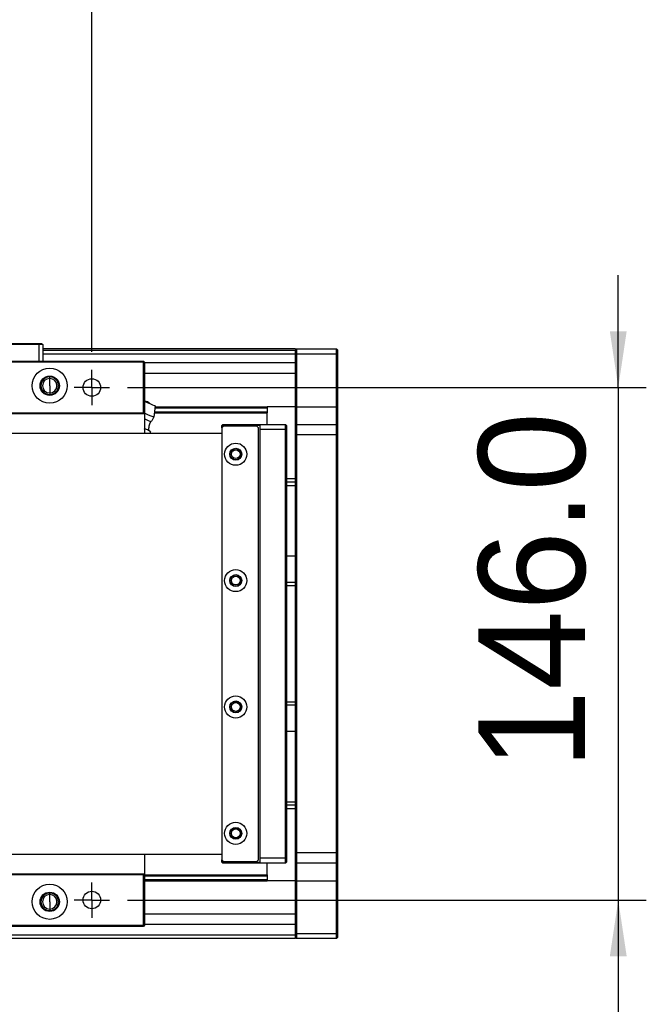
# Model space of a CAD drawing. Header units: millimetres. Extents: x 40 to 3320, y 40 to 2336.
# Tile 13 of 15: x 2324 to 2503, y 1769 to 2049. Entities that reach past the tile are written whole.
import ezdxf

# ---------------------------------------------------------------- set-up
doc = ezdxf.new("R2010")
doc.units = ezdxf.units.MM
doc.header["$LTSCALE"] = 8
doc.layers.add('DIMNS', color=7, linetype='Continuous')
doc.styles.add('SLDTEXTSTYLE7', font='txt')
doc.dimstyles.new('SLDDIMSTYLE0', dxfattribs={"dimtxt": 30.4, "dimasz": 16, "dimexe": 0, "dimexo": 0.0625, "dimgap": 7.6, "dimtad": 2, "dimdec": 1, "dimrnd": 1e-09, "dimzin": 4, "dimdsep": 46, "dimtxsty": 'SLDTEXTSTYLE7', "dimsah": 1, "dimcen": 0.09, "dimadec": 0, "dimazin": 1, "dimtfac": 1, "dimtdec": 1, "dimtmove": 0, "dimatfit": 0, "dimfxl": 0, "dimfrac": 2, "dimtolj": 1, "dimtzin": 12, "dimarcsym": 0})
doc.dimstyles.new('SLDDIMSTYLE1', dxfattribs={"dimtxt": 30.4, "dimasz": 16, "dimexe": 0, "dimexo": 0.0625, "dimgap": 7.6, "dimtad": 2, "dimdec": 1, "dimrnd": 1e-09, "dimzin": 4, "dimdsep": 46, "dimtxsty": 'SLDTEXTSTYLE7', "dimsah": 1, "dimcen": 0.09, "dimadec": 0, "dimazin": 1, "dimtfac": 1, "dimtdec": 1, "dimtofl": 0, "dimtmove": 0, "dimatfit": 3, "dimfxl": 0, "dimfrac": 2, "dimtolj": 1, "dimtzin": 12, "dimarcsym": 0})

# ---------------------------------------------------------------- blocks, each defined once
blk = doc.blocks.new('_D_3')
at = {"layer": 'DIMNS'}
for p, q in [((2124.87, 1954.88), (2124.87, 2128.69)), ((2344.87, 1954.88), (2344.87, 2128.69)), ((2124.87, 2120.69), (2344.87, 2120.69))]:
    blk.add_line(p, q, dxfattribs=at)
for points in [[(2124.87, 2120.69), (2140.87, 2118.29), (2140.87, 2123.09)], [(2344.87, 2120.69), (2328.87, 2123.09), (2328.87, 2118.29)]]:
    blk.add_solid(points, dxfattribs=at)
at = {"layer": 'DIMNS', "insert": (2187.5, 2160.58), "char_height": 30.4, "attachment_point": 1, "style": 'SLDTEXTSTYLE7'}
blk.add_mtext('220.0', dxfattribs=at)
blk = doc.blocks.new('_D_4')
at = {"layer": 'DIMNS'}
for p, q in [((2494.87, 1944.72), (2494.87, 1976.72)), ((2355.03, 1944.72), (2502.87, 1944.72)), ((2494.87, 1944.72), (2494.87, 1798.72)), ((2355.03, 1798.72), (2502.87, 1798.72)), ((2494.87, 1798.72), (2494.87, 1766.72))]:
    blk.add_line(p, q, dxfattribs=at)
for points in [[(2494.87, 1944.72), (2497.27, 1960.72), (2492.47, 1960.72)], [(2494.87, 1798.72), (2492.47, 1782.72), (2497.27, 1782.72)]]:
    blk.add_solid(points, dxfattribs=at)
at = {"layer": 'DIMNS', "insert": (2454.98, 1835.96), "char_height": 30.4, "attachment_point": 1, "rotation": 90, "style": 'SLDTEXTSTYLE7'}
blk.add_mtext('146.0', dxfattribs=at)
blk = doc.blocks.new('SW_CENTERMARKSYMBOL_23')
at = {"layer": 'DIMNS', "color": 0}
for p, q in [((0, 2.54), (0, 5.04)), ((-2.54, 0), (-5.04, 0)), ((0, 0), (-2.54, 0)), ((0, 0), (0, 2.54)), ((0, 0), (0, -2.54)), ((0, 0), (2.54, 0)), ((2.54, 0), (5.04, 0)), ((0, -2.54), (0, -5.04))]:
    blk.add_line(p, q, dxfattribs=at)
blk = doc.blocks.new('SW_CENTERMARKSYMBOL_31')
at = {"layer": 'DIMNS', "color": 0}
for p, q in [((0, 2.54), (0, 5.04)), ((-2.54, 0), (-5.04, 0)), ((0, 0), (-2.54, 0)), ((0, 0), (0, 2.54)), ((0, 0), (0, -2.54)), ((0, 0), (2.54, 0)), ((2.54, 0), (5.04, 0)), ((0, -2.54), (0, -5.04))]:
    blk.add_line(p, q, dxfattribs=at)

msp = doc.modelspace()

# ---------------------------------------------------------------- linework, layer by layer
at = {"color": 7, "linetype": 'Continuous', "lineweight": 25}
for p, q in [((2329.8652293, 1956.9151276), (2303.8652064, 1956.9151276)), ((2303.9894821, 1957.2151327), (2329.7409536, 1957.2151327)), ((2329.7409536, 1957.2151327), (2330.5652262, 1957.2151327)), ((2329.8652293, 1956.9151276), (2329.7409536, 1957.2151327)), ((2330.8652164, 1956.9151276), (2329.8652293, 1956.9151276)), ((2329.8652293, 1952.21513), (2329.8652293, 1956.9151276)), ((2330.5652262, 1957.2151327), (2330.8652164, 1956.9151276)), ((2330.8652164, 1956.9151276), (2330.8652164, 1952.21513)), ((2402.8652431, 1955.7151297), (2330.8652164, 1955.7151297)), ((2402.8652431, 1955.2151287), (2330.8652164, 1955.2151287)), ((2402.8652431, 1955.4151321), (2403.1651737, 1955.7151297)), ((2402.8652431, 1955.7151297), (2402.8652431, 1955.4151321)), ((2402.8652431, 1954.2151341), (2402.8652431, 1955.4151321)), ((2403.1651737, 1955.7151297), (2403.1651737, 1954.2151341)), ((2403.1651737, 1955.7151297), (2414.5652773, 1955.7151297)), ((2414.5652773, 1954.2151341), (2414.5652773, 1955.7151297)), ((2414.5652773, 1955.7151297), (2414.8652078, 1955.4151321)), ((2414.8652078, 1955.4151321), (2414.8652078, 1954.2151341)), ((2110.1652505, 1952.21513), (2359.5652105, 1952.21513)), ((2402.8652431, 1954.2151341), (2330.8652164, 1954.2151341)), ((2359.5652105, 1952.21513), (2359.8652007, 1951.9151324)), ((2359.5652105, 1952.21513), (2359.5652105, 1951.9151324)), ((2402.8652431, 1954.2151341), (2403.1651737, 1954.2151341)), ((2402.8652431, 1939.2151335), (2402.8652431, 1954.2151341)), ((2403.1651737, 1954.2151341), (2403.1651737, 1939.2151335)), ((2414.5652773, 1954.2151341), (2403.1651737, 1954.2151341)), ((2414.5652773, 1939.2151335), (2414.5652773, 1954.2151341)), ((2414.5652773, 1954.2151341), (2414.8652078, 1954.2151341)), ((2414.8652078, 1954.2151341), (2414.8652078, 1939.2151335)), ((2359.5652105, 1951.9151324), (2110.1652505, 1951.9151324)), ((2359.5652105, 1937.5151345), (2359.5652105, 1951.9151324)), ((2359.5652105, 1951.9151324), (2359.8652007, 1951.9151324)), ((2359.8652007, 1951.9151324), (2359.8652007, 1937.5151345)), ((2402.8652431, 1951.7199943), (2359.8652007, 1951.7199943)), ((2332.8652503, 1947.2821304), (2332.8652503, 1947.7151284)), ((2332.8652503, 1945.2151308), (2332.8652503, 1947.2821304)), ((2332.8652503, 1945.2151308), (2332.8652503, 1943.1481311)), ((2332.8652503, 1943.1481311), (2332.8652503, 1942.7151331)), ((2362.8652217, 1939.4561449), (2362.5263693, 1936.2322563)), ((2362.807584, 1938.9079312), (2394.8652269, 1938.9079312)), ((2362.8398897, 1939.2151335), (2394.8652269, 1939.2151335)), ((2394.8652269, 1939.2151335), (2394.8652269, 1938.9079312)), ((2402.8652431, 1939.2151335), (2394.8652269, 1939.2151335)), ((2394.8652269, 1938.9079312), (2394.8652269, 1937.8252351)), ((2402.8652431, 1939.2151335), (2403.1651737, 1939.2151335)), ((2402.8652431, 1933.9151295), (2402.8652431, 1939.2151335)), ((2403.1651737, 1939.2151335), (2403.1651737, 1934.2151308)), ((2403.1651737, 1939.2151335), (2414.5652773, 1939.2151335)), ((2414.5652773, 1934.2151308), (2414.5652773, 1939.2151335)), ((2414.5652773, 1939.2151335), (2414.8652078, 1939.2151335)), ((2414.8652078, 1939.2151335), (2414.8652078, 1933.9151295)), ((2110.1652505, 1937.5151345), (2359.5652105, 1937.5151345)), ((2359.5652105, 1937.2151294), (2110.1652505, 1937.2151294)), ((2359.5652105, 1937.5151345), (2359.8652007, 1937.5151345)), ((2359.5652105, 1937.2151294), (2359.8652007, 1937.5151345)), ((2359.5652105, 1937.5151345), (2359.5652105, 1937.2151294)), ((2359.8652007, 1937.5151345), (2359.8652007, 1931.7151295)), ((2362.661493, 1937.5180328), (2394.8652269, 1937.5180328)), ((2362.6937987, 1937.8252351), (2394.8652269, 1937.8252351)), ((2394.8652269, 1937.8252351), (2394.8652269, 1937.5180328)), ((2394.8652269, 1934.2151308), (2394.8652269, 1937.5180328)), ((2360.7179643, 1932.6544391), (2359.731269, 1932.9156713)), ((2361.5913512, 1932.126111), (2360.7179643, 1932.6544391)), ((2361.5964176, 1932.122151), (2361.1496212, 1932.4712218)), ((2382.1652056, 1934.2151308), (2381.8652155, 1933.9151295)), ((2382.1652056, 1933.9151295), (2381.8652155, 1933.9151295)), ((2381.8652155, 1933.2151325), (2381.8652155, 1933.9151295)), ((2382.3652388, 1933.7151298), (2381.8652155, 1933.2151325)), ((2381.8652155, 1933.2151325), (2381.8652155, 1810.2151291)), ((2382.1652056, 1933.9151295), (2382.1652056, 1934.2151308)), ((2382.1652056, 1934.2151308), (2392.8652527, 1934.2151308)), ((2392.8652527, 1933.9151295), (2382.1652056, 1933.9151295)), ((2382.1652056, 1933.9151295), (2382.1652056, 1933.5151301)), ((2391.8652059, 1933.7151298), (2382.3652388, 1933.7151298)), ((2392.3652293, 1933.2151325), (2391.8652059, 1933.7151298)), ((2392.3652293, 1810.2151291), (2392.3652293, 1933.2151325)), ((2392.8652527, 1932.7151315), (2392.8652527, 1934.2151308)), ((2392.8652527, 1934.2151308), (2400.0652553, 1934.2151308)), ((2400.0652553, 1932.7151315), (2392.8652527, 1932.7151315)), ((2392.8652527, 1810.7151301), (2392.8652527, 1932.7151315)), ((2400.0652553, 1932.7151315), (2400.0652553, 1934.2151308)), ((2400.3651859, 1933.9151295), (2400.0652553, 1934.2151308)), ((2400.3651859, 1932.7151315), (2400.0652553, 1932.7151315)), ((2400.0652553, 1810.7151301), (2400.0652553, 1932.7151315)), ((2400.3651859, 1933.9151295), (2400.3651859, 1932.7151315)), ((2400.3651859, 1932.7151315), (2400.3651859, 1810.7151301)), ((2403.1651737, 1934.2151308), (2402.8652431, 1933.9151295)), ((2402.8652431, 1931.2151322), (2402.8652431, 1933.9151295)), ((2403.1651737, 1934.2151308), (2403.1651737, 1931.2151322)), ((2403.1651737, 1934.2151308), (2414.5652773, 1934.2151308)), ((2414.5652773, 1931.2151322), (2414.5652773, 1934.2151308)), ((2414.5652773, 1934.2151308), (2414.8652078, 1933.9151295)), ((2414.8652078, 1933.9151295), (2414.8652078, 1931.2151322)), ((407.8652383, 1931.7151295), (2381.8652155, 1931.7151295)), ((2361.5913512, 1932.126111), (2361.4168884, 1931.7151295)), ((2403.1651737, 1931.2151322), (2402.8652431, 1931.2151322)), ((2402.8652431, 1812.2151294), (2402.8652431, 1931.2151322)), ((2414.5652773, 1931.2151322), (2403.1651737, 1931.2151322)), ((2403.1651737, 1931.2151322), (2403.1651737, 1812.2151294)), ((2414.5652773, 1931.2151322), (2414.8652078, 1931.2151322)), ((2414.5652773, 1812.2151294), (2414.5652773, 1931.2151322)), ((2414.8652078, 1931.2151322), (2414.8652078, 1812.2151294)), ((2402.8652431, 1918.7151292), (2400.3651859, 1918.7151292)), ((2402.8652431, 1916.7151326), (2400.3651859, 1916.7151326)), ((2400.3651859, 1896.7151312), (2402.8652431, 1896.7151312)), ((2400.3651859, 1889.2151309), (2402.8652431, 1889.2151309)), ((2402.8652431, 1888.2151307), (2400.3651859, 1888.2151307)), ((2400.3651859, 1855.2151309), (2402.8652431, 1855.2151309)), ((2402.8652431, 1854.2151307), (2400.3651859, 1854.2151307)), ((2402.8652431, 1846.7151304), (2400.3651859, 1846.7151304)), ((2400.3651859, 1826.715129), (2402.8652431, 1826.715129)), ((2402.8652431, 1824.7151324), (2400.3651859, 1824.7151324)), ((2403.1651737, 1812.2151294), (2402.8652431, 1812.2151294)), ((2402.8652431, 1809.5151322), (2402.8652431, 1812.2151294)), ((2403.1651737, 1812.2151294), (2414.5652773, 1812.2151294)), ((2403.1651737, 1812.2151294), (2403.1651737, 1809.2151308)), ((2414.5652773, 1812.2151294), (2414.8652078, 1812.2151294)), ((2414.5652773, 1809.2151308), (2414.5652773, 1812.2151294)), ((2414.8652078, 1812.2151294), (2414.8652078, 1809.5151322)), ((2381.8652155, 1811.7151322), (407.8652383, 1811.7151322)), ((2359.8652007, 1811.7151322), (2359.8652007, 1805.9151271)), ((2381.8652155, 1810.2151291), (2382.3652388, 1809.7151318)), ((2381.8652155, 1809.5151322), (2381.8652155, 1810.2151291)), ((2381.8652155, 1809.5151322), (2382.1652056, 1809.5151322)), ((2381.8652155, 1809.5151322), (2382.1652056, 1809.2151308)), ((2382.1652056, 1809.9151315), (2382.1652056, 1809.5151322)), ((2382.1652056, 1809.5151322), (2392.8652527, 1809.5151322)), ((2382.1652056, 1809.2151308), (2382.1652056, 1809.5151322)), ((2392.8652527, 1809.2151308), (2382.1652056, 1809.2151308)), ((2382.3652388, 1809.7151318), (2391.8652059, 1809.7151318)), ((2391.8652059, 1809.7151318), (2392.3652293, 1810.2151291)), ((2392.8652527, 1810.7151301), (2400.0652553, 1810.7151301)), ((2392.8652527, 1809.2151308), (2392.8652527, 1810.7151301)), ((2400.0652553, 1809.2151308), (2392.8652527, 1809.2151308)), ((2394.8652269, 1805.9122288), (2394.8652269, 1809.2151308)), ((2400.3651859, 1810.7151301), (2400.0652553, 1810.7151301)), ((2400.0652553, 1809.2151308), (2400.0652553, 1810.7151301)), ((2400.3651859, 1809.5151322), (2400.0652553, 1809.2151308)), ((2400.3651859, 1810.7151301), (2400.3651859, 1809.5151322)), ((2403.1651737, 1809.2151308), (2402.8652431, 1809.5151322)), ((2402.8652431, 1804.2151281), (2402.8652431, 1809.5151322)), ((2414.5652773, 1809.2151308), (2403.1651737, 1809.2151308)), ((2403.1651737, 1809.2151308), (2403.1651737, 1804.2151281)), ((2414.5652773, 1809.2151308), (2414.8652078, 1809.5151322)), ((2414.5652773, 1804.2151281), (2414.5652773, 1809.2151308)), ((2414.8652078, 1809.5151322), (2414.8652078, 1804.2151281)), ((2110.1652505, 1806.2151322), (2359.5652105, 1806.2151322)), ((2359.5652105, 1806.2151322), (2359.5652105, 1805.9151271)), ((2359.8652007, 1805.9151271), (2359.5652105, 1806.2151322)), ((2359.5652105, 1805.9151271), (2110.1652505, 1805.9151271)), ((2359.8652007, 1805.9151271), (2359.5652105, 1805.9151271)), ((2359.5652105, 1791.5151292), (2359.5652105, 1805.9151271)), ((2359.8652007, 1805.9151271), (2359.8652007, 1791.5151292)), ((2359.8652007, 1805.9122288), (2394.8652269, 1805.9122288)), ((2359.8652007, 1805.6050265), (2394.8652269, 1805.6050265)), ((2359.8652007, 1804.5223305), (2394.8652269, 1804.5223305)), ((2359.8652007, 1804.2151281), (2394.8652269, 1804.2151281)), ((2394.8652269, 1805.9122288), (2394.8652269, 1805.6050265)), ((2394.8652269, 1805.6050265), (2394.8652269, 1804.5223305)), ((2394.8652269, 1804.5223305), (2394.8652269, 1804.2151281)), ((2402.8652431, 1804.2151281), (2394.8652269, 1804.2151281)), ((2403.1651737, 1804.2151281), (2402.8652431, 1804.2151281)), ((2402.8652431, 1789.2151275), (2402.8652431, 1804.2151281)), ((2403.1651737, 1804.2151281), (2414.5652773, 1804.2151281)), ((2403.1651737, 1804.2151281), (2403.1651737, 1789.2151275)), ((2414.8652078, 1804.2151281), (2414.5652773, 1804.2151281)), ((2414.5652773, 1789.2151275), (2414.5652773, 1804.2151281)), ((2414.8652078, 1804.2151281), (2414.8652078, 1789.2151275)), ((2332.8652503, 1800.2821306), (2332.8652503, 1800.7151285)), ((2332.8652503, 1798.2151309), (2332.8652503, 1800.2821306)), ((2332.8652503, 1798.2151309), (2332.8652503, 1796.1481312)), ((2332.8652503, 1796.1481312), (2332.8652503, 1795.7151333)), ((2110.1652505, 1791.5151292), (2359.5652105, 1791.5151292)), ((2359.5652105, 1791.2151316), (2110.1652505, 1791.2151316)), ((2359.8652007, 1791.5151292), (2359.5652105, 1791.5151292)), ((2359.8652007, 1791.5151292), (2359.5652105, 1791.2151316)), ((2359.5652105, 1791.5151292), (2359.5652105, 1791.2151316)), ((2402.8652431, 1791.7102674), (2359.8652007, 1791.7102674)), ((2402.8652431, 1787.7151319), (2244.8652507, 1787.7151319)), ((2403.1651737, 1789.2151275), (2402.8652431, 1789.2151275)), ((2402.8652431, 1788.0151296), (2402.8652431, 1789.2151275)), ((2403.1651737, 1787.7151319), (2402.8652431, 1788.0151296)), ((2402.8652431, 1788.0151296), (2402.8652431, 1787.7151319)), ((2403.1651737, 1789.2151275), (2414.5652773, 1789.2151275)), ((2403.1651737, 1789.2151275), (2403.1651737, 1787.7151319)), ((2414.5652773, 1787.7151319), (2403.1651737, 1787.7151319)), ((2414.8652078, 1789.2151275), (2414.5652773, 1789.2151275)), ((2414.5652773, 1787.7151319), (2414.5652773, 1789.2151275)), ((2414.8652078, 1788.0151296), (2414.5652773, 1787.7151319)), ((2414.8652078, 1789.2151275), (2414.8652078, 1788.0151296))]:
    msp.add_line(p, q, dxfattribs=at)
at = {"color": 8, "linetype": 'Continuous', "lineweight": 25}
for p, q in [((2402.8652431, 1948.7199956), (2359.8652007, 1948.7199956)), ((2402.8652431, 1917.7151309), (2400.3651859, 1917.7151309)), ((2402.8652431, 1825.7151307), (2400.3651859, 1825.7151307)), ((2402.8652431, 1794.710266), (2359.8652007, 1794.710266)), ((2402.8652431, 1788.715134), (2244.8652507, 1788.715134))]:
    msp.add_line(p, q, dxfattribs=at)
at = {"color": 7, "linetype": 'Continuous', "lineweight": 25, "flags": 128}
for points in [[(2362.8652217, 1939.4561449), (2362.7005936, 1939.5260388), (2362.2316243, 1939.7250885), (2361.5298392, 1940.0229776), (2360.7020499, 1940.3743619), (2359.874201, 1940.7257536), (2359.8652007, 1940.7295683)], [(2362.5263693, 1936.2322563), (2362.3433234, 1936.3099659), (2361.8161799, 1936.5337217), (2361.0085966, 1936.8765304), (2360.0179078, 1937.2970486), (2359.8652007, 1937.3618537)], [(2361.6662146, 1934.9678481), (2361.4996792, 1935.0385392), (2361.0201003, 1935.242089), (2360.2854134, 1935.553948), (2359.8652007, 1935.7323149)], [(2360.7179643, 1932.6544391), (2360.4838373, 1932.7538224), (2360.2059604, 1932.8717688), (2359.8891617, 1933.0062629), (2359.8652007, 1933.0164106)], [(2361.1496212, 1932.4712218), (2361.142707, 1932.4741499), (2361.1220242, 1932.4829193), (2361.0876919, 1932.4974963), (2361.0398294, 1932.5178178), (2360.9786154, 1932.543798), (2360.9043481, 1932.5753176), (2360.8173849, 1932.6122539), (2360.7179643, 1932.6544391)]]:
    msp.add_lwpolyline(points, dxfattribs=at)
at = {"color": 7, "linetype": 'Continuous', "lineweight": 25}
for centre, radius in [((2332.8652269, 1945.2151301), 5), ((2332.8652269, 1945.2151301), 2.75), ((2344.8652269, 1944.7151308), 2.5), ((2385.8652269, 1925.7151308), 3.15), ((2385.8652269, 1925.7151308), 1.7), ((2385.8652269, 1925.7151308), 1.6), ((2385.8652269, 1925.7151308), 1.25), ((2385.8652269, 1889.7151308), 3.15), ((2385.8652269, 1889.7151308), 1.7), ((2385.8652269, 1889.7151308), 1.6), ((2385.8652269, 1889.7151308), 1.25), ((2385.8652269, 1853.7151308), 3.15), ((2385.8652269, 1853.7151308), 1.7), ((2385.8652269, 1853.7151308), 1.6), ((2385.8652269, 1853.7151308), 1.25), ((2385.8652269, 1817.7151308), 3.15), ((2385.8652269, 1817.7151308), 1.7), ((2385.8652269, 1817.7151308), 1.6), ((2385.8652269, 1817.7151308), 1.25), ((2332.8652269, 1798.2151315), 5), ((2332.8652269, 1798.2151315), 2.75), ((2344.8652269, 1798.7151308), 2.5)]:
    msp.add_circle(centre, radius, dxfattribs=at)
for centre, radius, start, end in [((2332.8652269, 1945.2151301), 2.5, 90, 270), ((2332.8652269, 1945.2151301), 2.067, 90, 270), ((2332.8652269, 1945.2151301), 2.5, 270, 90), ((2332.8652269, 1945.2151301), 2.067, 270, 90), ((2332.8652269, 1798.2151315), 2.5, 90, 270), ((2332.8652269, 1798.2151315), 2.5, 270, 90), ((2332.8652269, 1798.2151315), 2.067, 90, 270), ((2332.8652269, 1798.2151315), 2.067, 270, 90)]:
    msp.add_arc(centre, radius, start, end, dxfattribs=at)
for points, knots in [([(2360.7997419, 1940.604488), (2360.6597118, 1940.651872), (2360.3796557, 1940.7466387), (2360.0857587, 1940.7144414), (2359.9388124, 1940.6983429)], [0, 0, 0, 0, 0.5000072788, 1, 1, 1, 1]), ([(2360.7997419, 1940.604488), (2360.9310829, 1940.5366733), (2361.1937785, 1940.4010368), (2361.3747813, 1940.1672752), (2361.4652874, 1940.0503883)], [0, 0, 0, 0, 0.4999740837, 1, 1, 1, 1]), ([(2361.6662146, 1934.9678481), (2361.8601634, 1935.1441656), (2362.2480633, 1935.4968028), (2362.4336002, 1935.9871041), (2362.5263693, 1936.2322563)], [0, 0, 0, 0, 0.4999969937, 1, 1, 1, 1]), ([(2361.1496212, 1932.4712218), (2361.1327689, 1932.9086245), (2361.0990642, 1933.7834376), (2361.4771634, 1934.5730422), (2361.6662146, 1934.9678481)], [0, 0, 0, 0, 0.499995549, 1, 1, 1, 1])]:
    msp.add_open_spline(points, degree=3, knots=knots, dxfattribs=at)

# ---------------------------------------------------------------- block references
at = {"layer": 'DIMNS'}
for name, p in [('SW_CENTERMARKSYMBOL_23', (2344.8652269, 1944.7151308)), ('SW_CENTERMARKSYMBOL_31', (2344.8652269, 1798.7151308))]:
    msp.add_blockref(name, p, dxfattribs=at)

# ---------------------------------------------------------------- dimensions: what is measured, and where the dimension line sits
dim = msp.add_linear_dim(base=(2344.8652269, 2120.6923393), p1=(2124.8652269, 1944.7151308), p2=(2344.8652269, 1944.7151308), dimstyle='SLDDIMSTYLE1', dxfattribs=at)
dim.commit()
dim.dimension.update_dxf_attribs({"geometry": '_D_3', "text_midpoint": (2235.931221, 2120.6923393), "dimtype": 160})
dim = msp.add_linear_dim(base=(2494.8652269, 1798.7151308), p1=(2344.8652269, 1944.7151308), p2=(2344.8652269, 1798.7151308), angle=90, dimstyle='SLDDIMSTYLE0', dxfattribs=at)
dim.commit()
dim.dimension.update_dxf_attribs({"geometry": '_D_4', "text_midpoint": (2494.8652269, 1884.3879178), "dimtype": 160})

doc.saveas('drawing.dxf')
